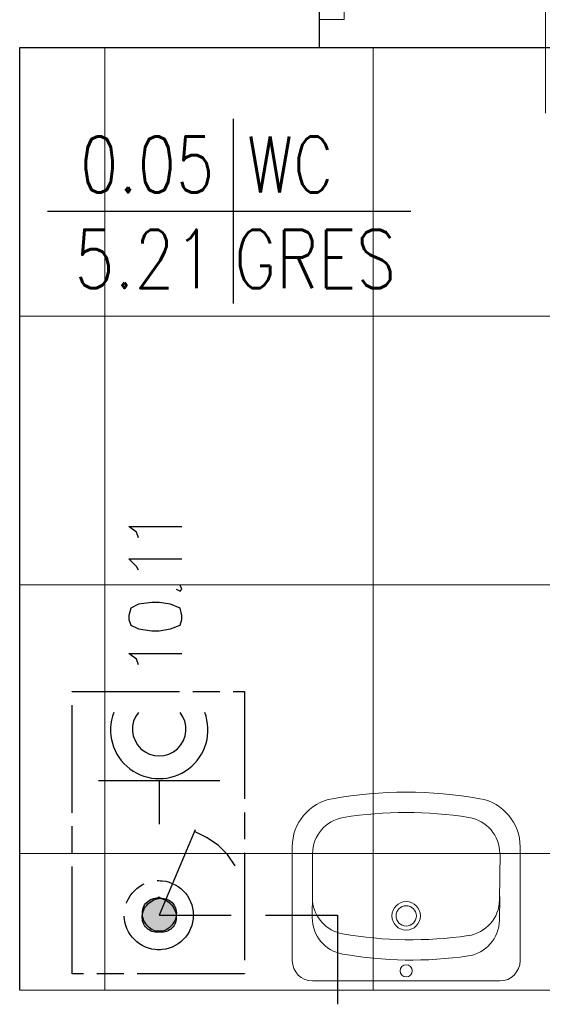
# Model space of a CAD drawing. Header units: millimetres. Extents: x 282377 to 1404227, y -783705 to 1038705.
# Tile 43 of 243: x 377656 to 377773, y 7630 to 7850. Entities that reach past the tile are written whole.
import ezdxf
from ezdxf.enums import TextEntityAlignment as Align

# ---------------------------------------------------------------- set-up
doc = ezdxf.new("R2010")
doc.units = ezdxf.units.MM
doc.linetypes.add('ACAD_ISO08W100', pattern=[36, 24, -3, 6, -3])
doc.layers.add('!!ELEKTRYKA', color=7, linetype='Continuous')
doc.layers.add('PG_WIDOKOWE_CIENKIE', color=7, linetype='Continuous', lineweight=18)
doc.layers.add('WYPOSAŻENIE GARAŻU', color=253, linetype='Continuous', lineweight=5)
doc.styles.add('ROMANS', font='romans', dxfattribs={"width": 0.7})

# ---------------------------------------------------------------- blocks, each defined once
blk = doc.blocks.new('A$Cf7835451')
at = {"layer": 'PG_WIDOKOWE_CIENKIE', "lineweight": 18}
for p, q in [((29.97, 50.9), (4.55, 50.9)), ((0, 4.55), (0, 46.36)), ((13.56, 46.28), (18.9, 46.36)), ((17.27, 46.25), (17.27, 46.33)), ((18.09, 46.3), (28.43, 46.46)), ((19.09, 46.31), (19.09, 46.36)), ((24.43, 46.36), (21.8, 46.36)), ((21.8, 46.36), (21.8, 46.36)), ((21.82, 46.36), (21.82, 46.36)), ((22.54, 46.36), (22.54, 46.41)), ((23.62, 46.36), (23.62, 46.38)), ((14.2, 4.47), (19.54, 4.55)), ((17.27, 4.51), (17.27, 4.6)), ((28.43, 4.55), (19.09, 4.55)), ((29.97, 0), (4.55, 0))]:
    blk.add_line(p, q, dxfattribs=at)
for centre, radius in [((14.54, 25.45), 3.18), ((2.27, 25.45), 1.36), ((14.54, 25.45), 2.27)]:
    blk.add_circle(centre, radius, dxfattribs=at)
for centre, radius, start, end in [((4.55, 46.36), 4.55, 90, 180), ((29.97, 40), 10.91, 10.2403, 90), ((13.68, 38.1), 8.18, 90.8747, 171.7206), ((18.21, 38.12), 8.18, 90.8747, 171.7206), ((28.43, 38.18), 8.18, 9.1541, 90), ((-50.54, 25.45), 92.72, 349.7597, 10.2403), ((92.84, 26.58), 88.17, 171.7206, 190.0289), ((97.37, 26.6), 88.17, 171.7206, 190.0289), ((-50.54, 25.45), 88.17, 350.8459, 9.1541), ((14.07, 12.65), 8.18, 190.0289, 270.8747), ((18.6, 12.67), 8.18, 190.0289, 264.7924), ((28.43, 12.73), 8.18, 270, 350.8459), ((29.97, 10.91), 10.91, 270, 349.7597), ((4.55, 4.55), 4.55, 180, 270)]:
    blk.add_arc(centre, radius, start, end, dxfattribs=at)
blk = doc.blocks.new('dr1h901')
at = {"color": 7}
blk.add_line((-0.5, 0), (-0.5, 1), dxfattribs=at)
blk.add_line((0, 0.3622), (0, -0.2655))
blk.add_arc((-0.5, 0), 1, 0, 90, dxfattribs=at)
blk = doc.blocks.new('jamb')
blk.add_lwpolyline([(-0.5, -0.5), (-0.5, 0.5), (0.5, 0.5), (0.5, -0.5)], close=True)
blk = doc.blocks.new('A$Cb1b4349b')
at = {"layer": 'WYPOSAŻENIE GARAŻU', "color": 240, "true_color": 0xed1f24, "xscale": 5.5, "yscale": 5.999999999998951, "zscale": 5.5, "rotation": 90}
for p in [(23.9, 98.25), (23.9, 2.75)]:
    blk.add_blockref('jamb', p, dxfattribs=at)
at = {"layer": 'WYPOSAŻENIE GARAŻU', "color": 1, "xscale": -90, "yscale": 90, "zscale": -90, "rotation": 270}
blk.add_blockref('dr1h901', (23.9, 50.5), dxfattribs=at)
blk = doc.blocks.new('bikmet')
blk.add_line((0, 1.65), (0, -1.65))
at = {"style": 'ROMANS', "width": 0.8}
blk.add_attdef('NRPOM', text='', height=1, dxfattribs=at).set_placement((-0.333, 0.333), align=Align.RIGHT)
blk.add_attdef('NWAPOM', (0.25, 0.333), '', height=1, dxfattribs=at)
blk.add_attdef('RAREA', text='', height=1.042, dxfattribs=at).set_placement((-0.333, -0.333), align=Align.TOP_RIGHT)
blk.add_attdef('PODLOGA', text='', height=1.042, dxfattribs=at).set_placement((0.25, -0.333), align=Align.TOP_LEFT)

msp = doc.modelspace()

# ---------------------------------------------------------------- linework, layer by layer
at = {"layer": '!!ELEKTRYKA', "color": 252}
for p, q in [((377723.23, 7844.12), (377723.23, 7862.62)), ((377656.23, 7844.12), (377723.23, 7844.12)), ((377656.23, 7633.62), (377656.23, 7844.12)), ((377723.23, 7844.12), (377824.23, 7844.12)), ((377662.47, 7807.6), (377743.61, 7807.6))]:
    msp.add_line(p, q, dxfattribs=at)
at = {"layer": '!!ELEKTRYKA', "color": 252, "lineweight": 15, "ltscale": 15}
for p, q in [((377675.23, 7633.62), (377675.23, 7844.12)), ((377735.23, 7633.62), (377735.23, 7844.12)), ((377656.23, 7784.12), (377903.73, 7784.12)), ((377656.23, 7724.12), (377903.73, 7724.12)), ((377656.23, 7664.12), (377903.73, 7664.12))]:
    msp.add_line(p, q, dxfattribs=at)
at = {"layer": '!!ELEKTRYKA', "color": 252, "lineweight": 20}
msp.add_line((377656.23, 7633.62), (377903.73, 7633.62), dxfattribs=at)
at = {"layer": '!!ELEKTRYKA', "color": 192, "linetype": 'ACAD_ISO08W100', "lineweight": -3, "true_color": 0x6d00dd}
for points in [[(377682.76, 7734.62), (377682.33, 7735.89), (377680.64, 7737.16), (377692.49, 7737.16)], [(377682.76, 7727.43), (377682.33, 7728.27), (377680.64, 7729.97), (377692.49, 7729.97)], [(377691.22, 7723.19), (377692.07, 7722.77), (377692.49, 7723.19), (377692.07, 7724.04)], [(377682.76, 7706.26), (377682.33, 7707.53), (377680.64, 7708.8), (377692.49, 7708.8)]]:
    msp.add_lwpolyline(points, dxfattribs=at)
msp.add_lwpolyline([(377680.64, 7716.42), (377681.06, 7715.15), (377682.76, 7714.3), (377685.72, 7713.88), (377687.41, 7713.88), (377689.95, 7714.3), (377692.07, 7715.15), (377692.49, 7716.42), (377692.49, 7717.27), (377692.07, 7718.96), (377689.95, 7719.81), (377687.41, 7720.23), (377685.72, 7720.23), (377682.76, 7719.81), (377681.06, 7718.96), (377680.64, 7717.27)], close=True, dxfattribs=at)
at = {"layer": '!!ELEKTRYKA', "color": 202, "linetype": 'ACAD_ISO08W100', "lineweight": -3, "true_color": 0xa500dd}
msp.add_lwpolyline([(377706.47, 7700.33), (377706.47, 7637.26), (377667.94, 7637.26), (377667.94, 7700.33)], close=True, dxfattribs=at)
at = {"layer": '!!ELEKTRYKA', "color": 202, "linetype": 'Continuous', "lineweight": -3, "true_color": 0xa500dd}
for points in [[(377673.87, 7680.44), (377700.96, 7680.44)], [(377687.41, 7680.44), (377687.41, 7670.7)]]:
    msp.add_lwpolyline(points, dxfattribs=at)
at = {"layer": '!!ELEKTRYKA', "color": 202, "linetype": 'ACAD_ISO08W100', "lineweight": -3, "true_color": 0xa500dd}
for points in [[(377695.46, 7669.43), (377687.41, 7650.38), (377703.5, 7650.38)], [(377704.35, 7661.39), (377702.66, 7663.93), (377700.54, 7666.04), (377698, 7667.74), (377695.46, 7669.01)], [(377711.12, 7650.38), (377727.21, 7650.38), (377727.21, 7630.48)]]:
    msp.add_lwpolyline(points, dxfattribs=at)
msp.add_circle((377687.31, 7650.38), 7.72, dxfattribs=at)
at = {"layer": '!!ELEKTRYKA', "color": 202, "linetype": 'Continuous', "lineweight": -3, "true_color": 0xa500dd}
for centre, radius, start, end in [((377687.41, 7691.76), 10.89, 158.9225, 21.0775), ((377687.41, 7691.92), 5.98, 141.1199, 38.8801)]:
    msp.add_arc(centre, radius, start, end, dxfattribs=at)
at = {"layer": '!!ELEKTRYKA', "color": 202, "linetype": 'ACAD_ISO08W100', "lineweight": -3, "true_color": 0xa500dd}
for centre, major_axis, start_param, end_param in [((377687.42, 7650.36), (-2.91, -2.77), 1.5952, 7.878385), ((377687.42, 7650.36), (-2.91, -2.77), 1.5952, 7.878385), ((377687.43, 7650.38), (-2.77, 2.91), 4.736792, 11.019977), ((377687.43, 7650.38), (-2.77, 2.91), 4.736792, 11.019977)]:
    msp.add_ellipse(centre, major_axis=major_axis, ratio=0.889884, start_param=start_param, end_param=end_param, dxfattribs=at)
for points in [[(377685.3, 7653.77), (377689.95, 7653.34), (377684.87, 7653.34)], [(377685.3, 7653.77), (377689.95, 7653.34), (377684.87, 7653.34)], [(377685.3, 7653.77), (377689.95, 7653.34), (377684.87, 7653.34)], [(377685.3, 7653.77), (377689.95, 7653.34), (377684.87, 7653.34)], [(377685.72, 7654.19), (377689.53, 7653.77), (377685.3, 7653.77)], [(377685.72, 7654.19), (377689.53, 7653.77), (377685.3, 7653.77)], [(377685.72, 7654.19), (377689.53, 7653.77), (377685.3, 7653.77)], [(377685.72, 7654.19), (377689.53, 7653.77), (377685.3, 7653.77)], [(377685.3, 7653.77), (377689.53, 7653.77), (377689.95, 7653.34)], [(377685.3, 7653.77), (377689.53, 7653.77), (377689.95, 7653.34)], [(377685.3, 7653.77), (377689.53, 7653.77), (377689.95, 7653.34)], [(377685.3, 7653.77), (377689.53, 7653.77), (377689.95, 7653.34)], [(377685.72, 7654.19), (377689.11, 7654.19), (377689.53, 7653.77)], [(377685.72, 7654.19), (377689.11, 7654.19), (377689.53, 7653.77)], [(377685.72, 7654.19), (377689.11, 7654.19), (377689.53, 7653.77)], [(377685.72, 7654.19), (377689.11, 7654.19), (377689.53, 7653.77)], [(377687.41, 7654.61), (377687.84, 7654.19), (377686.57, 7654.19)], [(377687.41, 7654.61), (377687.84, 7654.19), (377686.57, 7654.19)], [(377687.41, 7654.61), (377687.84, 7654.19), (377686.99, 7654.19)], [(377687.41, 7654.61), (377687.84, 7654.19), (377686.99, 7654.19)], [(377684.03, 7652.07), (377691.22, 7651.65), (377683.6, 7651.65)], [(377684.03, 7652.07), (377691.22, 7651.65), (377683.6, 7651.65)], [(377684.03, 7652.07), (377691.22, 7651.65), (377683.6, 7651.65)], [(377684.03, 7652.07), (377691.22, 7651.65), (377683.6, 7651.65)], [(377683.6, 7651.65), (377691.22, 7651.23), (377683.6, 7651.23)], [(377683.6, 7651.65), (377691.22, 7651.65), (377691.22, 7651.23)], [(377683.6, 7651.65), (377691.22, 7651.23), (377683.6, 7651.23)], [(377683.6, 7651.65), (377691.22, 7651.65), (377691.22, 7651.23)], [(377683.6, 7651.65), (377691.22, 7651.23), (377683.6, 7651.23)], [(377683.6, 7651.65), (377691.22, 7651.65), (377691.22, 7651.23)], [(377683.6, 7651.65), (377691.22, 7651.23), (377683.6, 7651.23)], [(377683.6, 7651.65), (377691.22, 7651.65), (377691.22, 7651.23)], [(377683.6, 7651.23), (377691.22, 7650.8), (377683.6, 7650.8)], [(377683.6, 7651.23), (377691.22, 7651.23), (377691.22, 7650.8)], [(377683.6, 7651.23), (377691.22, 7650.8), (377683.6, 7650.8)], [(377683.6, 7651.23), (377691.22, 7651.23), (377691.22, 7650.8)], [(377683.6, 7651.23), (377691.22, 7650.8), (377683.6, 7650.8)], [(377683.6, 7651.23), (377691.22, 7651.23), (377691.22, 7650.8)], [(377683.6, 7651.23), (377691.22, 7650.8), (377683.6, 7650.8)], [(377683.6, 7651.23), (377691.22, 7651.23), (377691.22, 7650.8)], [(377684.03, 7652.92), (377690.8, 7652.07), (377684.03, 7652.07)], [(377684.03, 7652.92), (377690.8, 7652.92), (377690.8, 7652.07)], [(377684.03, 7652.92), (377690.8, 7652.07), (377684.03, 7652.07)], [(377684.03, 7652.92), (377690.8, 7652.92), (377690.8, 7652.07)], [(377684.03, 7652.92), (377690.8, 7652.07), (377684.03, 7652.07)], [(377684.03, 7652.92), (377690.8, 7652.92), (377690.8, 7652.07)], [(377684.03, 7652.92), (377690.8, 7652.07), (377684.03, 7652.07)], [(377684.03, 7652.92), (377690.8, 7652.92), (377690.8, 7652.07)], [(377684.03, 7652.07), (377690.8, 7652.07), (377691.22, 7651.65)], [(377684.03, 7652.07), (377690.8, 7652.07), (377691.22, 7651.65)], [(377684.03, 7652.07), (377690.8, 7652.07), (377691.22, 7651.65)], [(377684.03, 7652.07), (377690.8, 7652.07), (377691.22, 7651.65)], [(377684.45, 7653.34), (377690.38, 7652.92), (377684.45, 7652.92)], [(377684.45, 7653.34), (377689.95, 7653.34), (377690.38, 7652.92)], [(377684.45, 7653.34), (377690.38, 7652.92), (377684.45, 7652.92)], [(377684.45, 7653.34), (377689.95, 7653.34), (377690.38, 7652.92)], [(377684.45, 7653.34), (377690.38, 7652.92), (377684.45, 7652.92)], [(377684.45, 7653.34), (377689.95, 7653.34), (377690.38, 7652.92)], [(377684.45, 7653.34), (377690.38, 7652.92), (377684.45, 7652.92)], [(377684.45, 7653.34), (377689.95, 7653.34), (377690.38, 7652.92)], [(377683.6, 7650.8), (377691.22, 7649.96), (377683.6, 7649.96)], [(377683.6, 7650.8), (377691.22, 7650.8), (377691.22, 7649.96)], [(377683.6, 7650.8), (377691.22, 7649.96), (377683.6, 7649.96)], [(377683.6, 7650.8), (377691.22, 7650.8), (377691.22, 7649.96)], [(377683.6, 7650.8), (377691.22, 7649.96), (377683.6, 7649.96)], [(377683.6, 7650.8), (377691.22, 7650.8), (377691.22, 7649.96)], [(377683.6, 7650.8), (377691.22, 7649.96), (377683.6, 7649.96)], [(377683.6, 7650.8), (377691.22, 7650.8), (377691.22, 7649.96)], [(377683.6, 7649.96), (377691.22, 7649.53), (377683.6, 7649.53)], [(377683.6, 7649.96), (377691.22, 7649.96), (377691.22, 7649.53)], [(377683.6, 7649.96), (377691.22, 7649.53), (377683.6, 7649.53)], [(377683.6, 7649.96), (377691.22, 7649.96), (377691.22, 7649.53)], [(377683.6, 7649.96), (377691.22, 7649.53), (377683.6, 7649.53)], [(377683.6, 7649.96), (377691.22, 7649.96), (377691.22, 7649.53)], [(377683.6, 7649.96), (377691.22, 7649.53), (377683.6, 7649.53)], [(377683.6, 7649.96), (377691.22, 7649.96), (377691.22, 7649.53)], [(377683.6, 7649.53), (377691.22, 7649.11), (377683.6, 7649.11)], [(377683.6, 7649.53), (377691.22, 7649.53), (377691.22, 7649.11)], [(377683.6, 7649.53), (377691.22, 7649.11), (377683.6, 7649.11)], [(377683.6, 7649.53), (377691.22, 7649.53), (377691.22, 7649.11)], [(377683.6, 7649.53), (377691.22, 7649.11), (377683.6, 7649.11)], [(377683.6, 7649.53), (377691.22, 7649.53), (377691.22, 7649.11)], [(377683.6, 7649.53), (377691.22, 7649.11), (377683.6, 7649.11)], [(377683.6, 7649.53), (377691.22, 7649.53), (377691.22, 7649.11)], [(377683.6, 7649.11), (377690.8, 7648.69), (377684.03, 7648.69)], [(377683.6, 7649.11), (377691.22, 7649.11), (377690.8, 7648.69)], [(377683.6, 7649.11), (377690.8, 7648.69), (377684.03, 7648.69)], [(377683.6, 7649.11), (377691.22, 7649.11), (377690.8, 7648.69)], [(377683.6, 7649.11), (377690.8, 7648.69), (377684.03, 7648.69)], [(377683.6, 7649.11), (377691.22, 7649.11), (377690.8, 7648.69)], [(377683.6, 7649.11), (377690.8, 7648.69), (377684.03, 7648.69)], [(377683.6, 7649.11), (377691.22, 7649.11), (377690.8, 7648.69)], [(377684.03, 7648.69), (377690.38, 7648.26), (377684.45, 7648.26)], [(377684.03, 7648.69), (377690.8, 7648.69), (377690.38, 7648.26)], [(377684.03, 7648.69), (377690.38, 7648.26), (377684.45, 7648.26)], [(377684.03, 7648.69), (377690.8, 7648.69), (377690.38, 7648.26)], [(377684.03, 7648.69), (377690.38, 7648.26), (377684.45, 7648.26)], [(377684.03, 7648.69), (377690.8, 7648.69), (377690.38, 7648.26)], [(377684.03, 7648.69), (377690.38, 7648.26), (377684.45, 7648.26)], [(377684.03, 7648.69), (377690.8, 7648.69), (377690.38, 7648.26)], [(377684.45, 7648.26), (377690.38, 7647.84), (377684.45, 7647.84)], [(377684.45, 7648.26), (377690.38, 7648.26), (377690.38, 7647.84)], [(377684.45, 7648.26), (377690.38, 7647.84), (377684.45, 7647.84)], [(377684.45, 7648.26), (377690.38, 7648.26), (377690.38, 7647.84)], [(377684.45, 7648.26), (377690.38, 7647.84), (377684.45, 7647.84)], [(377684.45, 7648.26), (377690.38, 7648.26), (377690.38, 7647.84)], [(377684.45, 7648.26), (377690.38, 7647.84), (377684.45, 7647.84)], [(377684.45, 7648.26), (377690.38, 7648.26), (377690.38, 7647.84)], [(377684.45, 7647.84), (377689.95, 7647.42), (377684.87, 7647.42)], [(377684.45, 7647.84), (377690.38, 7647.84), (377689.95, 7647.42)], [(377684.45, 7647.84), (377689.95, 7647.42), (377684.87, 7647.42)], [(377684.45, 7647.84), (377690.38, 7647.84), (377689.95, 7647.42)], [(377684.45, 7647.84), (377689.95, 7647.42), (377684.87, 7647.42)], [(377684.45, 7647.84), (377690.38, 7647.84), (377689.95, 7647.42)], [(377684.45, 7647.84), (377689.95, 7647.42), (377684.87, 7647.42)], [(377684.45, 7647.84), (377690.38, 7647.84), (377689.95, 7647.42)], [(377684.87, 7647.42), (377689.11, 7646.99), (377685.72, 7646.99)], [(377684.87, 7647.42), (377689.53, 7647.42), (377689.11, 7646.99)], [(377684.87, 7647.42), (377689.11, 7646.99), (377685.72, 7646.99)], [(377684.87, 7647.42), (377689.53, 7647.42), (377689.11, 7646.99)], [(377685.3, 7647.42), (377689.11, 7646.99), (377685.72, 7646.99)], [(377685.3, 7647.42), (377689.53, 7647.42), (377689.11, 7646.99)], [(377685.3, 7647.42), (377689.11, 7646.99), (377685.72, 7646.99)], [(377685.3, 7647.42), (377689.53, 7647.42), (377689.11, 7646.99)], [(377686.14, 7646.99), (377688.26, 7646.57), (377686.57, 7646.57)], [(377686.14, 7646.99), (377688.68, 7646.99), (377688.26, 7646.57)], [(377686.14, 7646.99), (377688.26, 7646.57), (377686.57, 7646.57)], [(377686.14, 7646.99), (377688.68, 7646.99), (377688.26, 7646.57)], [(377686.14, 7646.99), (377688.26, 7646.57), (377686.57, 7646.57)], [(377686.14, 7646.99), (377688.68, 7646.99), (377688.26, 7646.57)], [(377686.14, 7646.99), (377688.26, 7646.57), (377686.57, 7646.57)], [(377686.14, 7646.99), (377688.68, 7646.99), (377688.26, 7646.57)]]:
    msp.add_solid(points, dxfattribs=at)

# ---------------------------------------------------------------- block references
at = {"layer": '!!ELEKTRYKA', "color": 252, "lineweight": 20, "rotation": 90.00000000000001}
msp.add_blockref('A$Cb1b4349b', (377824.23, 7829.47), dxfattribs=at)
at = {"layer": '!!ELEKTRYKA', "color": 252}
ref = msp.add_blockref('bikmet', (377703.89, 7807.6), dxfattribs=dict(at, xscale=12.5, yscale=12.5, zscale=12.5))
ref.add_attrib('NRPOM', '0.05', dxfattribs={"layer": '0', "height": 12.5, "style": 'ROMANS', "width": 0.8}).set_placement((377699.72, 7811.77), align=Align.RIGHT)
ref.add_attrib('NWAPOM', 'WC', (377707.02, 7811.77), dxfattribs={"layer": '0', "height": 12.5, "style": 'ROMANS', "width": 0.8})
ref.add_attrib('RAREA', '5.21', dxfattribs={"layer": '0', "height": 13.021, "style": 'ROMANS', "width": 0.8}).set_placement((377699.72, 7803.44), align=Align.TOP_RIGHT)
ref.add_attrib('PODLOGA', ' GRES', dxfattribs={"layer": '0', "height": 13.021, "style": 'ROMANS', "width": 0.8}).set_placement((377697.03, 7803.44), align=Align.TOP_LEFT)
at = {"layer": '!!ELEKTRYKA', "color": 252, "lineweight": 30, "xscale": -1, "rotation": 270}
msp.add_blockref('A$Cf7835451', (377717.13, 7635.69), dxfattribs=at)

doc.saveas('drawing.dxf')
